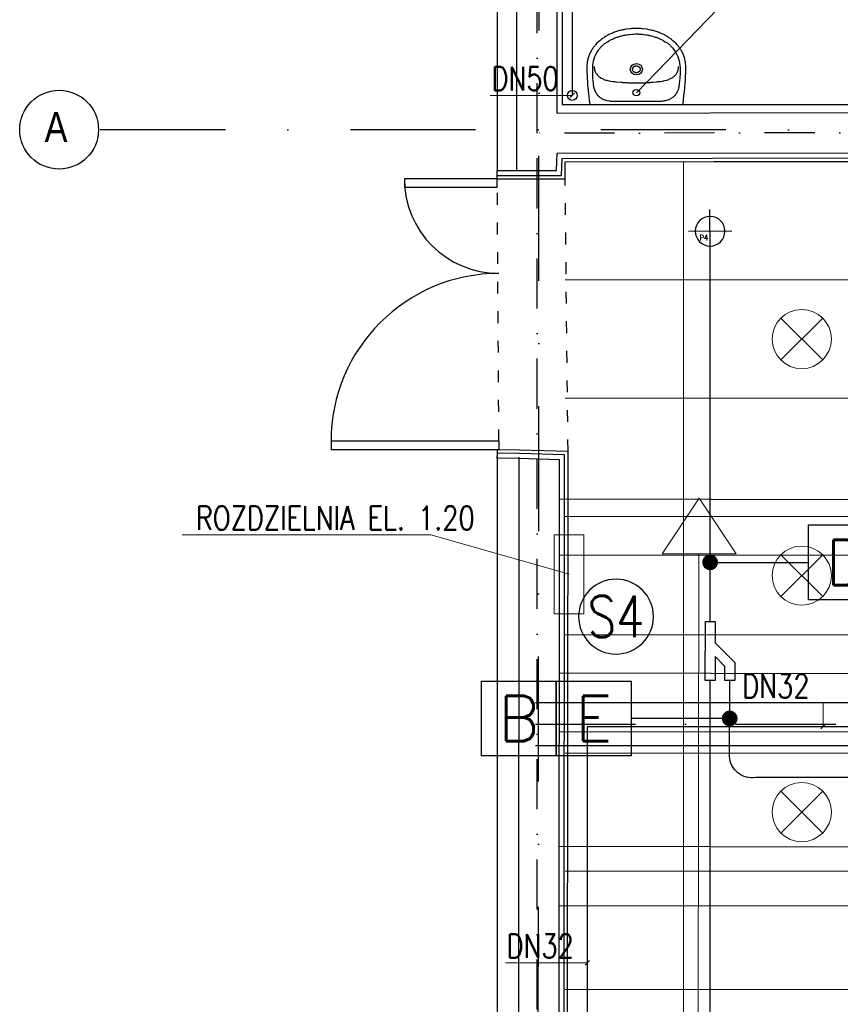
# Model space of a CAD drawing. Header units: millimetres. Extents: x -32221 to 212500, y 31663 to 93766.
# Tile 245 of 256: x 76903 to 81068, y 43320 to 48315. Entities that reach past the tile are written whole.
import ezdxf
from ezdxf.enums import TextEntityAlignment as Align

# ---------------------------------------------------------------- set-up
doc = ezdxf.new("R2010")
doc.units = ezdxf.units.MM
doc.linetypes.add('DASHDOTX2', pattern=[50.8, 25.4, -12.7, 0, -12.7])
doc.linetypes.add('GCAD_ISO03W100', pattern=[30, 12, -18])
for name, color, linetype in [('DVM_JOINT', 1, 'Continuous'), ('DVM_LPIT', 3, 'Continuous'), ('DVM_PIPE', 3, 'Continuous'), ('DVM_PIPE_MARK', 6, 'Continuous'), ('osie', 250, 'Continuous'), ('Sciany', 250, 'Continuous'), ('skropliny', 5, 'Continuous')]:
    doc.layers.add(name, color=color, linetype=linetype)
for name, color, linetype, lineweight in [('DVM_PMAT_MARK', 6, 'Continuous', 25), ('kasetony', 42, 'Continuous', 5), ('lampy', 30, 'Continuous', 9), ('opis', 250, 'Continuous', 15), ('Opisy', 250, 'Continuous', 13), ('urządzenia', 3, 'Continuous', 15)]:
    doc.layers.add(name, color=color, linetype=linetype, lineweight=lineweight)
doc.styles.add('DVM_DEFAULT', font='romans.shx', dxfattribs={"bigfont": 'whgtxt.shx'})
doc.styles.get("Standard").update_dxf_attribs({"font": 'ARIALN.TTF'})

# ---------------------------------------------------------------- blocks, each defined once
blk = doc.blocks.new('PIPE_PIT')
at = {"layer": 'DVM_LPIT', "color": 0}
for p, q in [((0, 110), (0, -110)), ((110, 0), (-110, 0))]:
    blk.add_line(p, q, dxfattribs=at)
blk.add_circle((0, 0), 75, dxfattribs=at)
at = {"layer": 'DVM_LPIT', "color": 0, "style": 'DVM_DEFAULT', "width": 0.8}
for tag, p in [('$P', (-31.7, 8.5)), ('$N', (33.8, -38.2))]:
    blk.add_attdef(tag, text='', height=28, dxfattribs=at).set_placement(p, align=Align.BOTTOM_CENTER)
blk = doc.blocks.new('PIPE_MARK_LG')
at = {"layer": 'DVM_PIPE_MARK', "color": 0}
for p, q in [((0, 190), (-380, 190)), ((-380, 190), (-380, -190)), ((380, 190), (0, 190)), ((0, 190), (0, -190)), ((0, -190), (0, 190)), ((380, -190), (380, 190)), ((-380, -190), (0, -190)), ((0, -190), (380, -190))]:
    blk.add_line(p, q, dxfattribs=at)
at = {"layer": 'DVM_PIPE_MARK', "color": 0, "style": 'DVM_DEFAULT'}
for tag, p in [('L', (-190, 0)), ('G', (190, 0))]:
    blk.add_attdef(tag, text='', height=230, dxfattribs=at).set_placement(p, align=Align.MIDDLE)
blk = doc.blocks.new('AC_RF')
at = {"layer": 'DVM_JOINT'}
blk.add_lwpolyline([(-150, 25), (-150, -25), (-42.3, -25), (57.7, -125), (150, -125), (150, -75), (78.4, -75), (28.4, -25), (150, -25), (150, 25), (-150, 25)], dxfattribs=at)
blk = doc.blocks.new('PMAT_MARK')
at = {"layer": 'DVM_PMAT_MARK'}
blk.add_circle((0, 0), 190, dxfattribs=at)
at = {"layer": 'DVM_PMAT_MARK', "style": 'DVM_DEFAULT', "width": 0.8}
blk.add_attdef('$SYM', text='', height=210, dxfattribs=at).set_placement((0, 0), align=Align.MIDDLE)

msp = doc.modelspace()

# ---------------------------------------------------------------- linework, layer by layer
for p, q in [((79656.954, 48446.833), (79656.954, 47884.762)), ((79656.954, 47884.762), (88939.285, 47884.762))]:
    msp.add_line(p, q)
for points in [[(80282.717, 48031.884), (80282.717, 48032.351), (80282.971, 48037.022), (80283.225, 48041.459), (80283.479, 48046.13), (80283.479, 48050.567), (80283.733, 48055.237), (80283.733, 48076.722), (80283.479, 48080.692), (80283.225, 48084.895), (80282.971, 48090.967), (80281.447, 48102.176), (80280.685, 48107.547), (80279.416, 48112.918), (80278.4, 48117.823), (80277.13, 48122.727), (80274.083, 48132.068), (80270.528, 48140.942), (80268.748, 48145.145), (80266.719, 48149.115), (80264.434, 48153.085), (80262.402, 48157.055), (80259.863, 48160.792), (80257.577, 48164.762), (80255.038, 48168.498), (80252.499, 48172.001), (80249.703, 48175.737), (80246.912, 48179.24), (80244.119, 48182.977), (80241.325, 48186.48), (80238.278, 48190.216), (80234.469, 48194.186), (80223.295, 48204.461), (80218.725, 48207.731), (80214.659, 48211.234), (80210.599, 48214.737), (80206.536, 48218.006), (80202.473, 48221.042), (80198.156, 48224.078), (80194.093, 48226.88), (80189.776, 48229.682), (80176.825, 48237.389), (80172.254, 48239.49), (80167.938, 48241.826), (80163.367, 48243.927), (80159.05, 48245.796), (80153.717, 48247.897), (80148.638, 48249.766), (80143.306, 48251.634), (80138.227, 48253.502), (80133.148, 48255.137), (80127.816, 48256.771), (80122.737, 48258.406), (80117.658, 48259.807), (80112.326, 48260.975), (80107.247, 48262.376), (80097.09, 48264.711), (80091.757, 48265.646), (80086.678, 48266.58), (80066.363, 48269.382), (80061.285, 48269.849), (80056.206, 48270.083), (80051.127, 48270.55), (80046.303, 48270.783), (80019.385, 48270.783), (80014.307, 48270.55), (80009.228, 48270.083), (80004.149, 48269.849), (79999.071, 48269.382), (79978.756, 48266.58), (79968.598, 48264.711), (79963.266, 48263.544), (79958.187, 48262.376), (79953.108, 48260.975), (79948.03, 48259.807), (79942.697, 48258.406), (79932.54, 48255.137), (79927.207, 48253.502), (79922.128, 48251.634), (79916.796, 48249.766), (79911.717, 48247.897), (79906.638, 48245.796), (79902.067, 48243.927), (79897.497, 48241.826), (79893.18, 48239.49), (79888.609, 48237.389), (79875.658, 48229.682), (79871.595, 48226.88), (79867.278, 48224.078), (79863.215, 48221.042), (79858.898, 48218.006), (79854.836, 48214.737), (79846.71, 48207.731), (79842.139, 48204.461), (79830.966, 48194.186), (79827.157, 48190.216), (79824.363, 48186.48), (79821.316, 48182.977), (79818.523, 48179.24), (79815.73, 48175.737), (79813.19, 48172.001), (79810.397, 48168.498), (79807.858, 48164.762), (79805.572, 48160.792), (79803.286, 48157.055), (79801.001, 48153.085), (79796.938, 48145.145), (79794.907, 48140.942), (79791.352, 48132.068), (79789.828, 48127.397), (79788.558, 48122.727), (79787.035, 48117.823), (79786.019, 48112.918), (79783.988, 48102.176), (79783.226, 48096.572), (79782.718, 48090.967), (79782.21, 48084.895), (79781.956, 48080.692), (79781.702, 48076.722), (79781.702, 48055.237), (79781.956, 48050.567), (79782.21, 48046.13), (79782.21, 48041.459), (79782.464, 48037.022), (79782.718, 48032.351), (79782.718, 48031.884), (79782.972, 48028.849), (79782.972, 48024.412), (79783.226, 48019.974), (79784.495, 47996.622), (79785.003, 47991.718), (79785.257, 47987.047), (79787.289, 47967.431), (79787.543, 47962.527), (79788.051, 47957.623), (79788.812, 47952.719), (79791.352, 47928.198), (79792.113, 47923.294), (79794.145, 47903.678), (79794.653, 47899.007), (79795.161, 47894.103), (79795.923, 47889.433), (79796.177, 47884.762), (80269.258, 47884.762), (80269.766, 47889.433), (80270.272, 47894.103), (80270.782, 47899.007), (80271.29, 47903.678), (80271.795, 47908.582), (80272.306, 47913.486), (80272.813, 47918.39), (80273.575, 47923.294), (80275.607, 47942.91), (80276.369, 47947.814), (80278.908, 47972.335), (80279.162, 47977.239), (80280.178, 47987.047), (80280.431, 47991.718), (80280.939, 47996.622), (80281.447, 48005.963), (80281.955, 48010.633), (80282.209, 48015.304), (80282.209, 48019.974), (80282.717, 48028.849)], [(80032.844, 48243.46), (80042.494, 48242.993), (80047.572, 48242.76), (80062.047, 48241.359), (80067.125, 48240.892), (80081.6, 48238.79), (80086.424, 48237.856), (80091.249, 48237.155), (80096.074, 48236.221), (80100.645, 48235.053), (80105.469, 48233.886), (80114.611, 48231.55), (80119.436, 48230.149), (80124.007, 48228.982), (80128.324, 48227.347), (80132.894, 48225.946), (80137.465, 48224.311), (80141.782, 48222.676), (80154.733, 48217.072), (80166.922, 48210.767), (80170.985, 48208.431), (80178.603, 48203.761), (80182.666, 48201.192), (80186.729, 48199.09), (80190.538, 48196.755), (80193.585, 48194.653), (80196.886, 48191.851), (80200.441, 48188.815), (80203.742, 48185.779), (80206.79, 48182.743), (80210.091, 48179.474), (80212.884, 48176.204), (80215.931, 48172.702), (80221.518, 48165.696), (80225.327, 48160.091), (80231.929, 48150.049), (80237.77, 48139.541), (80242.849, 48128.565), (80246.912, 48117.356), (80249.959, 48105.913), (80252.499, 48094.236), (80253.768, 48082.56), (80254.274, 48070.65), (80254.274, 48044.495), (80253.006, 48018.34), (80250.721, 47992.185), (80250.213, 47987.281), (80249.451, 47982.377), (80248.69, 47977.706), (80247.674, 47973.035), (80246.658, 47968.598), (80244.119, 47960.191), (80242.595, 47956.221), (80241.072, 47952.485), (80239.294, 47948.749), (80237.262, 47945.012), (80235.228, 47941.743), (80233.199, 47938.24), (80230.913, 47935.204), (80225.835, 47929.132), (80223.295, 47926.563), (80220.248, 47923.761), (80217.455, 47921.426), (80214.408, 47919.091), (80211.106, 47916.755), (80207.805, 47914.887), (80204.25, 47912.785), (80200.695, 47911.151), (80196.886, 47909.516), (80192.823, 47907.881), (80189.014, 47906.48), (80180.38, 47904.145), (80176.063, 47903.211), (80171.493, 47902.277), (80166.668, 47901.576), (80161.843, 47901.109), (80156.764, 47900.642), (80146.607, 47900.175), (79919.081, 47900.175), (79913.748, 47900.408), (79908.67, 47900.642), (79903.591, 47901.109), (79898.766, 47901.576), (79894.195, 47902.277), (79885.054, 47904.145), (79880.737, 47905.312), (79876.674, 47906.48), (79872.611, 47907.881), (79868.548, 47909.516), (79864.993, 47911.151), (79861.184, 47912.785), (79857.883, 47914.887), (79854.328, 47916.755), (79851.28, 47919.091), (79847.979, 47921.426), (79845.186, 47923.761), (79842.393, 47926.563), (79839.599, 47929.132), (79834.521, 47935.204), (79832.235, 47938.24), (79830.204, 47941.743), (79828.172, 47945.012), (79822.84, 47956.221), (79821.316, 47960.191), (79818.777, 47968.598), (79817.761, 47973.035), (79816.745, 47977.706), (79815.983, 47982.377), (79815.222, 47987.281), (79814.714, 47992.185), (79812.428, 48018.34), (79811.159, 48044.495), (79811.159, 48070.65), (79811.667, 48082.56), (79813.19, 48094.236), (79815.476, 48105.913), (79818.777, 48117.356), (79822.84, 48128.565), (79827.664, 48139.541), (79833.505, 48150.049), (79840.107, 48160.091), (79841.377, 48161.959), (79844.17, 48165.696), (79846.71, 48169.199), (79849.503, 48172.702), (79852.55, 48176.204), (79858.645, 48182.743), (79868.548, 48191.851), (79871.849, 48194.653), (79875.15, 48196.755), (79878.959, 48199.09), (79882.768, 48201.192), (79886.831, 48203.761), (79894.449, 48208.431), (79898.512, 48210.767), (79906.638, 48214.97), (79910.955, 48217.072), (79915.018, 48218.94), (79923.652, 48222.676), (79928.223, 48224.311), (79932.54, 48225.946), (79937.11, 48227.347), (79941.681, 48228.982), (79946.252, 48230.149), (79950.823, 48231.55), (79955.394, 48232.718), (79960.219, 48233.886), (79964.789, 48235.053), (79969.614, 48236.221), (79974.439, 48237.155), (79979.01, 48237.856), (79983.834, 48238.79), (79993.484, 48240.191), (79998.563, 48240.892), (80013.037, 48242.293), (80018.116, 48242.76), (80027.765, 48243.227)], [(80051.889, 48063.878), (80051.889, 48061.309), (80051.635, 48061.075), (80051.635, 48059.908), (80051.381, 48059.908), (80051.381, 48059.207), (80051.127, 48058.974), (80051.127, 48058.507), (80050.873, 48058.273), (80050.873, 48057.572), (80050.619, 48057.572), (80050.619, 48057.105), (80050.366, 48056.872), (80050.366, 48056.638), (80050.112, 48056.405), (80050.112, 48055.938), (80049.858, 48055.938), (80049.858, 48055.704), (80049.604, 48055.471), (80049.604, 48055.237), (80049.35, 48055.004), (80049.35, 48054.77), (80048.842, 48054.303), (80048.842, 48054.07), (80048.334, 48053.602), (80048.334, 48053.369), (80048.08, 48053.369), (80048.08, 48053.135), (80047.572, 48052.668), (80047.572, 48052.435), (80047.318, 48052.435), (80047.318, 48052.201), (80047.064, 48051.968), (80046.81, 48051.968), (80046.81, 48051.734), (80046.303, 48051.267), (80046.049, 48051.267), (80046.049, 48051.034), (80045.541, 48050.567), (80045.287, 48050.567), (80045.287, 48050.333), (80045.033, 48050.333), (80044.017, 48049.399), (80043.763, 48049.399), (80043.763, 48049.165), (80043.255, 48049.165), (80042.747, 48048.698), (80042.494, 48048.698), (80041.986, 48048.231), (80041.478, 48048.231), (80041.478, 48047.998), (80040.97, 48047.998), (80040.462, 48047.531), (80039.954, 48047.531), (80039.7, 48047.297), (80039.192, 48047.297), (80038.938, 48047.064), (80038.431, 48047.064), (80038.177, 48046.83), (80037.415, 48046.83), (80037.415, 48046.597), (80036.145, 48046.597), (80035.891, 48046.363), (80033.86, 48046.363), (80033.606, 48046.13), (80032.082, 48046.13), (80031.828, 48046.363), (80029.797, 48046.363), (80029.543, 48046.597), (80028.527, 48046.597), (80028.273, 48046.83), (80027.511, 48046.83), (80027.257, 48047.064), (80026.75, 48047.064), (80026.496, 48047.297), (80026.242, 48047.297), (80025.988, 48047.531), (80025.48, 48047.531), (80025.226, 48047.764), (80024.972, 48047.764), (80024.718, 48047.998), (80024.464, 48047.998), (80024.21, 48048.231), (80023.956, 48048.231), (80023.702, 48048.465), (80023.448, 48048.465), (80023.194, 48048.698), (80022.94, 48048.698), (80022.94, 48048.932), (80022.687, 48048.932), (80022.433, 48049.165), (80022.179, 48049.165), (80022.179, 48049.399), (80021.925, 48049.399), (80021.417, 48049.866), (80021.163, 48049.866), (80021.163, 48050.1), (80020.909, 48050.1), (80020.401, 48050.567), (80020.147, 48050.567), (80020.147, 48050.8), (80019.893, 48051.034), (80019.639, 48051.034), (80019.639, 48051.267), (80019.385, 48051.267), (80019.131, 48051.501), (80019.131, 48051.734), (80018.878, 48051.734), (80018.878, 48051.968), (80018.37, 48052.435), (80018.116, 48052.435), (80018.116, 48052.668), (80017.608, 48053.135), (80017.608, 48053.369), (80017.1, 48053.836), (80017.1, 48054.07), (80016.846, 48054.07), (80016.846, 48054.303), (80016.592, 48054.537), (80016.592, 48054.77), (80016.338, 48055.004), (80016.338, 48055.237), (80015.83, 48055.704), (80015.83, 48056.171), (80015.576, 48056.171), (80015.576, 48056.638), (80015.322, 48056.872), (80015.322, 48057.105), (80015.068, 48057.339), (80015.068, 48057.806), (80014.815, 48058.039), (80014.815, 48058.507), (80014.561, 48058.74), (80014.561, 48059.207), (80014.307, 48059.441), (80014.307, 48060.141), (80014.053, 48060.375), (80014.053, 48061.776), (80013.799, 48062.009), (80013.799, 48065.512), (80014.053, 48065.746), (80014.053, 48066.914), (80014.307, 48067.147), (80014.307, 48068.081), (80014.561, 48068.315), (80014.561, 48068.782), (80014.815, 48069.015), (80014.815, 48069.482), (80015.068, 48069.716), (80015.068, 48070.183), (80015.322, 48070.183), (80015.322, 48070.65), (80015.576, 48070.884), (80015.576, 48071.117), (80015.83, 48071.351), (80015.83, 48071.818), (80016.338, 48072.285), (80016.338, 48072.752), (80016.592, 48072.752), (80016.592, 48072.985), (80017.1, 48073.452), (80017.1, 48073.686), (80017.608, 48074.153), (80017.608, 48074.386), (80017.862, 48074.386), (80017.862, 48074.62), (80018.37, 48075.087), (80018.37, 48075.321), (80018.624, 48075.321), (80018.878, 48075.554), (80018.878, 48075.788), (80019.131, 48075.788), (80019.131, 48076.021), (80019.385, 48076.021), (80019.639, 48076.255), (80019.639, 48076.488), (80019.893, 48076.488), (80019.893, 48076.722), (80020.147, 48076.722), (80020.401, 48076.955), (80020.401, 48077.189), (80020.655, 48077.189), (80021.163, 48077.656), (80021.417, 48077.656), (80021.417, 48077.889), (80021.671, 48077.889), (80022.179, 48078.356), (80022.433, 48078.356), (80022.94, 48078.823), (80023.448, 48078.823), (80023.448, 48079.057), (80023.702, 48079.057), (80023.956, 48079.291), (80024.21, 48079.291), (80024.21, 48079.524), (80024.718, 48079.524), (80024.972, 48079.758), (80025.226, 48079.758), (80025.48, 48079.991), (80025.988, 48079.991), (80025.988, 48080.225), (80026.496, 48080.225), (80026.75, 48080.458), (80027.257, 48080.458), (80027.511, 48080.692), (80028.273, 48080.692), (80028.527, 48080.925), (80029.543, 48080.925), (80029.797, 48081.159), (80031.828, 48081.159), (80032.082, 48081.392), (80033.606, 48081.392), (80033.86, 48081.159), (80035.891, 48081.159), (80036.145, 48080.925), (80037.161, 48080.925), (80037.415, 48080.692), (80038.177, 48080.692), (80038.177, 48080.458), (80038.938, 48080.458), (80039.192, 48080.225), (80039.7, 48080.225), (80039.954, 48079.991), (80040.462, 48079.991), (80040.462, 48079.758), (80040.97, 48079.758), (80041.478, 48079.291), (80041.986, 48079.291), (80042.494, 48078.823), (80042.747, 48078.823), (80042.747, 48078.59), (80043.255, 48078.59), (80043.763, 48078.123), (80044.017, 48078.123), (80044.017, 48077.889), (80044.271, 48077.889), (80044.525, 48077.656), (80044.779, 48077.656), (80044.779, 48077.422), (80045.033, 48077.189), (80045.287, 48077.189), (80045.287, 48076.955), (80045.541, 48076.955), (80045.541, 48076.722), (80045.795, 48076.722), (80046.049, 48076.488), (80046.049, 48076.255), (80046.303, 48076.255), (80046.81, 48075.788), (80046.81, 48075.554), (80047.064, 48075.554), (80047.318, 48075.321), (80047.318, 48075.087), (80047.572, 48075.087), (80047.572, 48074.854), (80047.826, 48074.854), (80047.826, 48074.62), (80048.08, 48074.386), (80048.08, 48074.153), (80048.334, 48074.153), (80048.334, 48073.919), (80048.842, 48073.452), (80048.842, 48073.219), (80049.096, 48073.219), (80049.096, 48072.985), (80049.35, 48072.752), (80049.35, 48072.518), (80049.604, 48072.285), (80049.604, 48072.051), (80049.858, 48071.818), (80049.858, 48071.584), (80050.112, 48071.351), (80050.112, 48071.117), (80050.366, 48070.884), (80050.366, 48070.65), (80050.619, 48070.416), (80050.619, 48069.949), (80050.873, 48069.949), (80050.873, 48069.249), (80051.127, 48069.015), (80051.127, 48068.548), (80051.381, 48068.315), (80051.381, 48067.614), (80051.635, 48067.381), (80051.635, 48066.447), (80051.889, 48066.213)]]:
    msp.add_lwpolyline(points, close=True)
msp.add_lwpolyline([(79818.777, 48077.189), (79819.031, 48072.518), (79819.539, 48068.081), (79820.3, 48063.644), (79821.062, 48059.441), (79822.332, 48055.471), (79823.855, 48051.501), (79825.633, 48047.764), (79827.411, 48044.261), (79829.696, 48040.992), (79834.775, 48034.453), (79837.568, 48031.651), (79840.869, 48028.615), (79844.17, 48026.046), (79847.725, 48023.477), (79855.343, 48018.807), (79863.977, 48014.603), (79868.548, 48012.735), (79873.373, 48010.867), (79878.451, 48009.232), (79883.53, 48007.831), (79888.863, 48006.43), (79894.449, 48005.029), (79900.29, 48003.861), (79910.955, 48002.46), (79916.288, 48001.993), (79921.62, 48001.292), (79926.953, 48000.825), (79932.286, 48000.125), (79953.616, 47998.256), (79958.695, 47997.789), (79964.028, 47997.556), (79969.36, 47997.089), (79974.439, 47996.855), (79979.771, 47996.622), (79984.85, 47996.155), (79990.183, 47995.921), (79995.262, 47995.688), (80000.594, 47995.688), (80010.752, 47995.221), (80021.163, 47995.221), (80026.242, 47994.987), (80039.192, 47994.987), (80044.271, 47995.221), (80054.682, 47995.221), (80059.761, 47995.454), (80065.094, 47995.688), (80070.172, 47995.688), (80075.251, 47995.921), (80080.584, 47996.155), (80085.663, 47996.622), (80096.328, 47997.089), (80101.407, 47997.556), (80106.739, 47997.789), (80112.072, 47998.256), (80117.15, 47998.723), (80133.148, 48000.125), (80138.481, 48000.825), (80143.814, 48001.292), (80149.146, 48001.993), (80154.479, 48002.46), (80165.144, 48003.861), (80170.985, 48005.029), (80176.571, 48006.43), (80187.237, 48009.232), (80192.061, 48010.867), (80196.886, 48012.735), (80201.457, 48014.603), (80206.028, 48016.705), (80210.091, 48018.807), (80214.154, 48021.142), (80217.963, 48023.477), (80221.518, 48026.046), (80224.819, 48028.615), (80227.866, 48031.651), (80230.657, 48034.453), (80233.453, 48037.723), (80235.738, 48040.992), (80238.024, 48044.261), (80240.056, 48047.764), (80241.579, 48051.501), (80243.103, 48055.471), (80244.373, 48059.441), (80245.388, 48063.644), (80246.15, 48068.081), (80246.404, 48072.518), (80246.658, 48077.189)])
at = {"lineweight": 25}
for centre, major_axis, ratio in [((80032.844, 48063.761), (30.98, 0), 0.923403), ((80032.844, 47944.895), (17.522, 0), 0.912968)]:
    msp.add_ellipse(centre, major_axis=major_axis, ratio=ratio, start_param=0, end_param=6.283185, dxfattribs=at)
at = {"layer": 'DVM_PIPE'}
for p, q in [((80407.036, 45262.311), (80407.036, 47242.137)), ((80407.036, 38257.924), (80407.036, 44962.31))]:
    msp.add_line(p, q, dxfattribs=at)
msp.add_lwpolyline([(81315.46, 44471.445), (80639.771, 44471.445, -0.45923378), (80505.742, 44578.268), (80507.035, 44962.05)], format="xyb", dxfattribs=at)
at = {"layer": 'DVM_PIPE_MARK'}
for p, q in [((80407.036, 45562.311), (80907.036, 45562.311)), ((80506.389, 44770.159), (80006.389, 44770.159))]:
    msp.add_line(p, q, dxfattribs=at)
at = {"layer": 'DVM_PIPE_MARK', "const_width": 40}
for points in [[(80387.036, 45562.311, 1), (80427.036, 45562.311, 1), (80427.036, 45562.311, 1)], [(80486.389, 44770.159, 1), (80526.389, 44770.159, 1), (80526.389, 44770.159, 1)]]:
    msp.add_lwpolyline(points, format="xyb", close=True, dxfattribs=at)
at = {"layer": 'kasetony'}
for p, q in [((80272.266, 47594.948), (79672.266, 47594.948)), ((80272.266, 46994.948), (80272.266, 47594.948)), ((80272.266, 47594.948), (80272.266, 46994.948)), ((81472.266, 47594.948), (80272.266, 47594.948)), ((79672.266, 46994.948), (80272.266, 46994.948)), ((80272.266, 46994.948), (79672.266, 46994.948)), ((80272.266, 46994.948), (81472.266, 46994.948)), ((80272.266, 46394.948), (80272.266, 46994.948)), ((80272.266, 46994.948), (80272.266, 46394.948)), ((81472.266, 46994.948), (80272.266, 46994.948)), ((79672.266, 46394.948), (80272.266, 46394.948)), ((80272.266, 46394.948), (79672.266, 46394.948)), ((80272.266, 46394.948), (81472.266, 46394.948)), ((80272.266, 45794.948), (80272.266, 46394.948)), ((80272.266, 46394.948), (80272.266, 45794.948)), ((81472.266, 46394.948), (80272.266, 46394.948)), ((79672.266, 45794.948), (80272.266, 45794.948)), ((80272.266, 45794.948), (79672.266, 45794.948)), ((80272.266, 45794.948), (81472.266, 45794.948)), ((80272.266, 45194.948), (80272.266, 45794.948)), ((80272.266, 45794.948), (80272.266, 45194.948)), ((81472.266, 45794.948), (80272.266, 45794.948)), ((79672.266, 45194.948), (80272.266, 45194.948)), ((80272.266, 45194.948), (79672.266, 45194.948)), ((80272.266, 45194.948), (81472.266, 45194.948)), ((80272.266, 44594.948), (80272.266, 45194.948)), ((80272.266, 45194.948), (80272.266, 44594.948)), ((81472.266, 45194.948), (80272.266, 45194.948)), ((79672.266, 44594.948), (80272.266, 44594.948)), ((80272.266, 44594.948), (79672.266, 44594.948)), ((80272.266, 44594.948), (81472.266, 44594.948)), ((80272.266, 43994.948), (80272.266, 44594.948)), ((80272.266, 44594.948), (80272.266, 43994.948)), ((81472.266, 44594.948), (80272.266, 44594.948)), ((79672.266, 43994.948), (80272.266, 43994.948)), ((80272.266, 43994.948), (79672.266, 43994.948)), ((80272.266, 43994.948), (81472.266, 43994.948)), ((80272.266, 43394.948), (80272.266, 43994.948)), ((80272.266, 43994.948), (80272.266, 43394.948)), ((81472.266, 43994.948), (80272.266, 43994.948)), ((79672.266, 43394.948), (80272.266, 43394.948)), ((80272.266, 43394.948), (79672.266, 43394.948)), ((80272.266, 43394.948), (81472.266, 43394.948)), ((80272.266, 42794.948), (80272.266, 43394.948)), ((80272.266, 43394.948), (80272.266, 42794.948)), ((81472.266, 43394.948), (80272.266, 43394.948))]:
    msp.add_line(p, q, dxfattribs=at)
at = {"layer": 'lampy'}
for p, q in [((80766.2, 46801.014), (80978.332, 46588.882)), ((80978.332, 46801.014), (80766.2, 46588.882)), ((80766.2, 45601.014), (80978.332, 45388.882)), ((80978.332, 45601.014), (80766.2, 45388.882)), ((80766.2, 44401.014), (80978.332, 44188.882)), ((80978.332, 44401.014), (80766.2, 44188.882))]:
    msp.add_line(p, q, dxfattribs=at)
for centre in [(80872.266, 46694.948), (80872.266, 45494.948), (80872.266, 44294.948)]:
    msp.add_circle(centre, 150, dxfattribs=at)
at = {"layer": 'opis'}
for p, q in [((80785.39, 48722.691), (80032.844, 47944.895)), ((79291.546, 47931.266), (79707.387, 47931.266)), ((79696.152, 47920.031), (79718.622, 47942.501)), ((77727.947, 45701.485), (78989.492, 45701.485)), ((78989.492, 45701.485), (79691.466, 45501.485)), ((80564.679, 44848.662), (80980.52, 44848.662)), ((80980.52, 44848.662), (80980.514, 44728.431)), ((80969.279, 44717.196), (80991.749, 44739.666)), ((79368.094, 43530.247), (79783.935, 43530.247)), ((79772.7, 43519.012), (79795.17, 43541.482))]:
    msp.add_line(p, q, dxfattribs=at)
at = {"layer": 'Opisy'}
for p, q in [((80351.304, 45888.259), (80163.887, 45604.836)), ((80351.304, 45888.259), (80538.72, 45604.836)), ((80164.01, 45605.022), (80538.72, 45604.836)), ((80338.875, 38559.058), (80350.636, 45604.836))]:
    msp.add_line(p, q, dxfattribs=at)
at = {"layer": 'osie', "linetype": 'DASHDOTX2', "ltscale": 25}
for p, q in [((79527.066, 33019.002), (79550.699, 62731.446)), ((93188.295, 47757.439), (77303.49, 47757.439))]:
    msp.add_line(p, q, dxfattribs=at)
at = {"layer": 'osie'}
for p, q in [((79520.497, 44851.817), (90153.501, 44851.817)), ((90123.794, 44631.817), (79520.322, 44631.817))]:
    msp.add_line(p, q, dxfattribs=at)
at = {"layer": 'osie', "linetype": 'DASHDOTX2', "ltscale": 20}
msp.add_line((79520.41, 44741.817), (90138.648, 44741.817), dxfattribs=at)
at = {"layer": 'osie'}
msp.add_circle((77103.49, 47757.439), 200, dxfattribs=at)
at = {"layer": 'Sciany', "linetype": 'DASHDOTX2', "ltscale": 10}
for p, q in [((79528.63, 47739.724), (79554.291, 61857.756)), ((89067.244, 47751.721), (79528.63, 47739.724)), ((79528.63, 33639.4), (79528.63, 47739.724))]:
    msp.add_line(p, q, dxfattribs=at)
at = {"layer": 'Sciany'}
for p, q in [((79327.03, 60205.691), (79327.03, 47550.363)), ((79426.119, 47550.264), (79438.73, 60203.485)), ((79630.793, 47841.955), (79643.108, 60197.57)), ((79630.793, 47841.955), (88964.883, 47853.823)), ((79628.161, 47550.063), (79631.053, 47637.492)), ((79631.053, 47637.492), (89169.606, 47649.62)), ((79653.681, 47524.48), (79655.956, 47611.966)), ((79655.956, 47611.966), (89169.638, 47624.062)), ((79672.266, 47594.948), (89169.66, 47607.023)), ((79671.281, 47507.666), (79672.266, 47594.948)), ((79326.988, 47507.767), (78855.734, 47507.767)), ((78855.734, 47507.767), (78855.734, 47465.17)), ((79326.988, 47507.767), (79327.03, 47550.363)), ((79326.988, 47507.767), (79426.077, 47507.668)), ((79326.988, 47465.17), (79326.988, 47507.767)), ((79327.005, 47524.805), (79426.094, 47524.706)), ((79327.03, 47550.363), (79426.119, 47550.264)), ((79426.077, 47507.668), (79671.281, 47507.666)), ((79426.094, 47524.706), (79653.681, 47524.48)), ((79426.119, 47550.264), (79628.161, 47550.063)), ((78855.734, 47465.17), (79326.988, 47465.17)), ((79335.309, 46176.262), (78483.38, 46176.262)), ((78483.38, 46176.262), (78483.38, 46133.665)), ((79335.309, 46176.262), (79335.309, 46133.665)), ((79335.309, 46133.665), (78483.38, 46133.665)), ((79327.03, 46091.077), (79327.535, 46116.63)), ((79327.535, 46116.63), (79327.871, 46133.665)), ((79439.235, 46114.424), (79327.535, 46116.63)), ((79439.571, 46131.459), (79327.871, 46133.665)), ((79668.666, 46108.503), (79439.47, 46114.418)), ((79686.133, 46125.097), (79439.909, 46131.451)), ((79657.803, 33759.658), (79668.493, 46108.508)), ((79674.847, 33776.718), (79685.96, 46125.101)), ((79327.03, 46097.801), (79327.03, 33442.474)), ((79438.73, 46088.871), (79327.03, 46091.077)), ((79426.116, 33439.499), (79438.73, 46095.596)), ((79643.108, 46082.956), (79438.73, 46088.871)), ((79643.108, 46082.956), (79438.73, 46088.871)), ((79630.793, 33734.066), (79643.108, 46082.956)), ((86310.25, 45867.491), (79642.909, 45883.204)), ((81125.141, 45597.295), (79642.625, 45598.772)), ((86305.792, 44984.645), (79642.029, 45000.34)), ((81119.053, 44700.692), (79641.732, 44702.164)), ((86303.718, 44104.322), (79641.152, 44120.014)), ((81119.151, 43817.538), (79640.852, 43819.011))]:
    msp.add_line(p, q, dxfattribs=at)
at = {"layer": 'Sciany', "linetype": 'GCAD_ISO03W100', "ltscale": 5}
for p, q in [((79335.309, 46176.262), (79326.988, 47507.767)), ((79685.96, 46125.101), (79671.281, 47507.666))]:
    msp.add_line(p, q, dxfattribs=at)
at = {"layer": 'Sciany'}
for centre, radius, start, end in [((79335.309, 47507.767), 479.575, 180, 270), ((79335.309, 46176.262), 851.93, 90, 180)]:
    msp.add_arc(centre, radius, start, end, dxfattribs=at)
at = {"layer": 'skropliny'}
for p, q in [((79707.387, 48566.548), (79707.387, 47931.266)), ((87728.988, 44728.096), (79783.935, 44728.49)), ((79783.935, 44728.49), (79783.935, 34458.504))]:
    msp.add_line(p, q, dxfattribs=at)
msp.add_circle((79707.387, 47931.266), 25, dxfattribs=at)
at = {"layer": 'urządzenia', "color": 1}
msp.add_lwpolyline([(79616.466, 45701.485), (79616.466, 45301.485), (79766.466, 45301.485), (79766.466, 45701.485)], close=True, dxfattribs=at)

# ---------------------------------------------------------------- block references
at = {"layer": 'DVM_JOINT', "xscale": -1, "rotation": 89.8513299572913}
msp.add_blockref('AC_RF', (80407.425, 45112.309), dxfattribs=at)
at = {"layer": 'DVM_LPIT'}
ref = msp.add_blockref('PIPE_PIT', (80407.036, 47242.137), dxfattribs=dict(at, xscale=-1, rotation=180.3555205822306))
ref.add_attrib('$P', 'P4', dxfattribs={"color": 1, "height": 28, "rotation": 0.355521, "style": 'DVM_DEFAULT', "width": 0.8}).set_placement((80375.712, 47186.783), align=Align.BOTTOM_CENTER)
at = {"layer": 'DVM_PIPE_MARK'}
ref = msp.add_blockref('PIPE_MARK_LG', (81287.036, 45562.311), dxfattribs=dict(at, xscale=-1, rotation=180))
ref.add_attrib('L', 'D', dxfattribs={"color": 4, "height": 230, "style": 'DVM_DEFAULT'}).set_placement((81097.036, 45562.311), align=Align.MIDDLE)
ref.add_attrib('G', 'H', dxfattribs={"color": 3, "height": 230, "style": 'DVM_DEFAULT'}).set_placement((81477.036, 45562.311), align=Align.MIDDLE)
ref = msp.add_blockref('PIPE_MARK_LG', (79626.389, 44770.159), dxfattribs=dict(at, xscale=-1, rotation=180))
ref.add_attrib('L', 'B', dxfattribs={"color": 4, "height": 230, "style": 'DVM_DEFAULT'}).set_placement((79436.389, 44770.159), align=Align.MIDDLE)
ref.add_attrib('G', 'E', dxfattribs={"color": 3, "height": 230, "style": 'DVM_DEFAULT'}).set_placement((79816.389, 44770.159), align=Align.MIDDLE)
at = {"layer": 'DVM_PMAT_MARK'}
ref = msp.add_blockref('PMAT_MARK', (79929.805, 45287.01), dxfattribs=dict(at, xscale=-1, rotation=180))
ref.add_attrib('$SYM', 'S4', dxfattribs={"color": 6, "height": 210, "style": 'DVM_DEFAULT', "width": 0.8}).set_placement((79929.805, 45287.01), align=Align.MIDDLE)

# ---------------------------------------------------------------- texts
at = {"layer": 'opis', "char_height": 120, "attachment_point": 1}
for s, insert, width in [('\\Fromans|c238;\\W0.8;DN50', (79297.399, 48076.884), 248.87938), ('\\Fromans|c238;\\W0.8;ROZDZIELNIA EL. 1.20', (77797.078, 45847.103), 1480.60957), ('{\\Fromans|c238;\\W0.8;DN32}', (80570.532, 44994.28), 248.87938), ('{\\Fromans|c238;\\W0.8;DN32}', (79373.947, 43675.866), 248.87938)]:
    msp.add_mtext(s, dxfattribs=dict(at, insert=insert, width=width))
at = {"layer": 'osie'}
msp.add_text('A', height=151.314, dxfattribs=at).set_placement((77030.044, 47695.349))

doc.saveas('drawing.dxf')
